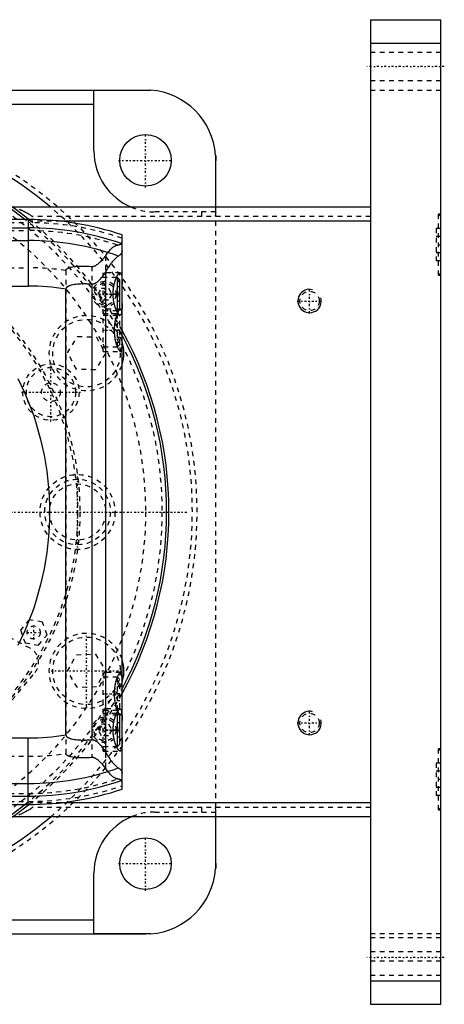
# Model space of a CAD drawing. Extents: x -602 to 139, y -105 to 105.
# Tile 8 of 8: x 48 to 139, y -105 to 105. Entities that reach past the tile are written whole.
import ezdxf

# ---------------------------------------------------------------- set-up
doc = ezdxf.new("R2010")
doc.units = 0
doc.linetypes.add('CENTER', pattern=[1.5, 0.45, -0.5, 0.05, -0.5])
doc.linetypes.add('DASHED', pattern=[2, 1, -1])
for name, color, linetype in [('AM_0', 7, 'CONTINUOUS'), ('AM_10', 7, 'CONTINUOUS'), ('AM_3', 7, 'DASHED'), ('AM_7', 7, 'CENTER')]:
    doc.layers.add(name, color=color, linetype=linetype)

msp = doc.modelspace()

# ---------------------------------------------------------------- linework, layer by layer
at = {"layer": 'AM_0', "color": 7, "linetype": 'CONTINUOUS'}
for p, q in [((123, 105), (138, 105)), ((123, 105), (123, -105)), ((138, -105), (138, 105)), ((123, 100), (138, 100)), ((-75, 90), (75, 90)), ((64, 89.96), (76.12, 89.96)), ((64, 77), (64, 89.96)), ((-64, 87), (64, 87)), ((89.96, 76.12), (89.96, 65)), ((90, 65), (90, 75)), ((123, 65), (46.64, 65)), ((50, 62.39), (-340, 62.39)), ((50, 62.39), (50, 48.19)), ((123, 62), (56.95, 62)), ((-340, 60.6), (50, 60.6)), ((70, -59.1), (70, 59.1)), ((-340, 57.89), (50, 57.89)), ((66.48, 51.17), (66.48, -51.17)), ((63.58, 48.57), (63.58, -48.57)), ((69, 50), (68.79, 50)), ((69.5, 49.5), (69, 50)), ((69, 43), (69, 50)), ((69.5, 43.5), (69.5, 49.5)), ((-340, 48.19), (50, 48.19)), ((58, -47.52), (58, 47.52)), ((68.79, 43), (69, 43)), ((69, 43), (69.5, 43.5)), ((69, -43), (68.79, -43)), ((69.5, -43.5), (69, -43)), ((69, -50), (69, -43)), ((69.5, -49.5), (69.5, -43.5)), ((-340, -48.19), (50, -48.19)), ((50, -62.39), (50, -48.19)), ((68.79, -50), (69, -50)), ((69, -50), (69.5, -49.5)), ((-340, -57.89), (50, -57.89)), ((-340, -60.6), (50, -60.6)), ((-340, -62.39), (50, -62.39)), ((123, -62), (56.95, -62)), ((123, -65), (46.64, -65)), ((89.96, -65), (89.96, -76.12)), ((90, -75), (90, -65)), ((64, -89.96), (64, -77)), ((-64, -87), (64, -87)), ((-75, -90), (75, -90)), ((76.12, -89.96), (64, -89.96)), ((123, -100), (138, -100)), ((123, -105), (138, -105))]:
    msp.add_line(p, q, dxfattribs=at)
for points in [[(75, 90, 0), (75.18, 90, 0), (75.56, 89.99, 0), (75.93, 89.97, 0), (76.12, 89.96, 0)], [(89.96, 76.12, 0), (89.97, 75.93, 0), (89.99, 75.56, 0), (90, 75.18, 0), (90, 75, 0)], [(69.24, 54.6, 0), (69.18, 54.57, 0), (69.06, 54.49, 0), (68.94, 54.39, 0), (68.87, 54.34, 0), (68.8, 54.28, 0), (68.66, 54.16, 0), (68.52, 54.02, 0), (68.37, 53.87, 0), (68.21, 53.71, 0), (68.05, 53.53, 0), (67.97, 53.43, 0), (67.89, 53.34, 0), (67.72, 53.13, 0), (67.56, 52.91, 0), (67.39, 52.68, 0), (67.22, 52.44, 0), (67.05, 52.18, 0), (66.97, 52.04, 0), (66.88, 51.91, 0), (66.72, 51.62, 0), (66.55, 51.33, 0), (66.48, 51.17, 0)], [(70, 55.78, 0), (70, 55.74, 0), (69.99, 55.66, 0), (69.99, 55.58, 0), (69.98, 55.55, 0), (69.97, 55.51, 0), (69.95, 55.44, 0), (69.93, 55.37, 0), (69.9, 55.3, 0), (69.87, 55.23, 0), (69.84, 55.16, 0), (69.82, 55.13, 0), (69.79, 55.1, 0), (69.75, 55.03, 0), (69.7, 54.97, 0), (69.64, 54.91, 0), (69.58, 54.85, 0), (69.51, 54.79, 0), (69.48, 54.76, 0), (69.44, 54.73, 0), (69.37, 54.68, 0), (69.28, 54.63, 0), (69.24, 54.6, 0)], [(66.48, 51.17, 0), (66.4, 51.06, 0), (66.26, 50.84, 0), (66.11, 50.63, 0), (66.03, 50.53, 0), (65.95, 50.43, 0), (65.8, 50.23, 0), (65.65, 50.04, 0), (65.49, 49.85, 0), (65.34, 49.68, 0), (65.19, 49.52, 0), (65.11, 49.44, 0), (65.03, 49.36, 0), (64.88, 49.22, 0), (64.74, 49.09, 0), (64.58, 48.96, 0), (64.49, 48.89, 0), (64.46, 48.88, 0), (64.43, 48.86, 0), (64.42, 48.85, 0), (64.41, 48.84, 0), (64.38, 48.82, 0), (64.35, 48.8, 0), (64.32, 48.78, 0), (64.29, 48.77, 0), (64.26, 48.75, 0), (64.25, 48.74, 0), (64.24, 48.73, 0), (64.21, 48.72, 0), (64.18, 48.7, 0), (64.16, 48.7, 0), (64.15, 48.69, 0), (64.12, 48.68, 0), (64.08, 48.66, 0), (64.07, 48.66, 0), (64.05, 48.65, 0), (64.02, 48.64, 0), (63.99, 48.63, 0), (63.96, 48.62, 0), (63.93, 48.61, 0), (63.9, 48.6, 0), (63.88, 48.59, 0), (63.86, 48.59, 0), (63.83, 48.58, 0), (63.8, 48.58, 0), (63.76, 48.57, 0), (63.73, 48.57, 0), (63.7, 48.57, 0), (63.68, 48.57, 0), (63.66, 48.57, 0), (63.63, 48.57, 0), (63.6, 48.57, 0), (63.58, 48.57, 0)], [(69.59, 42, 0), (69.58, 42, 0), (69.55, 42, 0), (69.52, 42.01, 0), (69.51, 42.02, 0), (69.49, 42.02, 0), (69.46, 42.04, 0), (69.43, 42.06, 0), (69.4, 42.08, 0), (69.37, 42.1, 0), (69.33, 42.13, 0), (69.32, 42.15, 0), (69.3, 42.17, 0), (69.26, 42.2, 0), (69.23, 42.25, 0), (69.19, 42.29, 0), (69.16, 42.34, 0), (69.12, 42.39, 0), (69.1, 42.42, 0), (69.08, 42.45, 0), (69.05, 42.51, 0), (69.01, 42.57, 0), (68.99, 42.6, 0), (68.97, 42.63, 0), (68.93, 42.7, 0), (68.9, 42.77, 0), (68.88, 42.81, 0), (68.86, 42.85, 0), (68.82, 42.92, 0), (68.78, 43, 0), (68.75, 43.09, 0), (68.71, 43.17, 0), (68.68, 43.26, 0), (68.66, 43.3, 0), (68.64, 43.34, 0), (68.61, 43.43, 0), (68.58, 43.53, 0), (68.54, 43.62, 0), (68.51, 43.73, 0), (68.48, 43.83, 0), (68.46, 43.88, 0), (68.45, 43.93, 0), (68.42, 44.04, 0), (68.39, 44.16, 0), (68.36, 44.27, 0), (68.33, 44.39, 0), (68.3, 44.51, 0), (68.29, 44.57, 0), (68.28, 44.63, 0), (68.25, 44.75, 0), (68.23, 44.87, 0), (68.21, 45, 0), (68.19, 45.13, 0), (68.17, 45.26, 0), (68.16, 45.32, 0), (68.15, 45.39, 0), (68.14, 45.52, 0), (68.13, 45.65, 0), (68.12, 45.78, 0), (68.11, 45.91, 0), (68.1, 46.04, 0), (68.1, 46.11, 0), (68.09, 46.17, 0), (68.09, 46.31, 0), (68.09, 46.44, 0), (68.09, 46.5, 0), (68.09, 46.56, 0), (68.09, 46.69, 0), (68.09, 46.83, 0), (68.1, 46.89, 0), (68.1, 46.96, 0), (68.11, 47.09, 0), (68.12, 47.22, 0), (68.13, 47.35, 0), (68.14, 47.48, 0), (68.15, 47.61, 0), (68.16, 47.68, 0), (68.17, 47.74, 0), (68.19, 47.87, 0), (68.21, 48, 0), (68.23, 48.13, 0), (68.25, 48.25, 0), (68.28, 48.37, 0), (68.29, 48.43, 0), (68.3, 48.49, 0), (68.33, 48.61, 0), (68.36, 48.73, 0), (68.39, 48.84, 0), (68.42, 48.96, 0), (68.45, 49.07, 0), (68.46, 49.12, 0), (68.48, 49.17, 0), (68.51, 49.27, 0), (68.54, 49.38, 0), (68.58, 49.47, 0), (68.61, 49.57, 0), (68.64, 49.66, 0), (68.66, 49.7, 0), (68.68, 49.74, 0), (68.71, 49.83, 0), (68.75, 49.91, 0), (68.78, 50, 0), (68.82, 50.08, 0), (68.86, 50.15, 0), (68.88, 50.19, 0), (68.9, 50.23, 0), (68.93, 50.3, 0), (68.97, 50.37, 0), (68.99, 50.4, 0), (69.01, 50.43, 0), (69.05, 50.49, 0), (69.08, 50.55, 0), (69.1, 50.58, 0), (69.12, 50.61, 0), (69.16, 50.66, 0), (69.19, 50.71, 0), (69.23, 50.75, 0), (69.26, 50.8, 0), (69.3, 50.83, 0), (69.32, 50.85, 0), (69.33, 50.87, 0), (69.37, 50.9, 0), (69.4, 50.92, 0), (69.43, 50.94, 0), (69.46, 50.96, 0), (69.49, 50.98, 0), (69.51, 50.98, 0), (69.52, 50.99, 0), (69.55, 51, 0), (69.58, 51, 0), (69.59, 51, 0)], [(69.59, 51, 0), (69.62, 51, 0), (69.67, 50.98, 0), (69.72, 50.95, 0), (69.74, 50.93, 0), (69.76, 50.9, 0), (69.8, 50.83, 0), (69.84, 50.75, 0), (69.87, 50.65, 0), (69.9, 50.53, 0), (69.92, 50.4, 0), (69.93, 50.32, 0), (69.94, 50.25, 0), (69.96, 50.08, 0), (69.97, 49.91, 0), (69.98, 49.73, 0), (69.99, 49.53, 0), (69.99, 49.33, 0), (69.99, 49.22, 0), (70, 49.1, 0), (70, 48.87, 0), (70, 48.62, 0), (70, 48.5, 0)], [(63.58, 48.57, 0), (63.41, 48.58, 0), (63.07, 48.6, 0), (62.74, 48.62, 0), (62.57, 48.62, 0), (62.4, 48.63, 0), (62.07, 48.63, 0), (61.74, 48.63, 0), (61.42, 48.63, 0), (61.1, 48.62, 0), (60.78, 48.6, 0), (60.62, 48.58, 0), (60.46, 48.57, 0), (60.14, 48.54, 0), (59.8, 48.49, 0), (59.46, 48.43, 0), (59.13, 48.35, 0), (58.95, 48.3, 0), (58.9, 48.28, 0), (58.85, 48.27, 0), (58.82, 48.26, 0), (58.8, 48.25, 0), (58.75, 48.23, 0), (58.69, 48.21, 0), (58.67, 48.2, 0), (58.64, 48.19, 0), (58.59, 48.16, 0), (58.54, 48.14, 0), (58.51, 48.13, 0), (58.49, 48.11, 0), (58.44, 48.09, 0), (58.39, 48.06, 0), (58.34, 48.03, 0), (58.3, 48, 0), (58.25, 47.97, 0), (58.23, 47.95, 0), (58.21, 47.93, 0), (58.19, 47.91, 0), (58.18, 47.9, 0), (58.17, 47.9, 0), (58.17, 47.89, 0), (58.17, 47.89, 0), (58.16, 47.88, 0), (58.15, 47.88, 0), (58.15, 47.87, 0), (58.14, 47.86, 0), (58.13, 47.86, 0), (58.13, 47.85, 0), (58.13, 47.85, 0), (58.12, 47.84, 0), (58.12, 47.83, 0), (58.11, 47.83, 0), (58.11, 47.82, 0), (58.1, 47.81, 0), (58.1, 47.81, 0), (58.09, 47.81, 0), (58.09, 47.8, 0), (58.08, 47.79, 0), (58.08, 47.78, 0), (58.07, 47.78, 0), (58.07, 47.77, 0), (58.07, 47.76, 0), (58.07, 47.76, 0), (58.06, 47.75, 0), (58.06, 47.74, 0), (58.05, 47.73, 0), (58.05, 47.73, 0), (58.04, 47.72, 0), (58.04, 47.71, 0), (58.04, 47.71, 0), (58.04, 47.7, 0), (58.03, 47.69, 0), (58.03, 47.69, 0), (58.03, 47.68, 0), (58.03, 47.67, 0), (58.02, 47.67, 0), (58.02, 47.66, 0), (58.02, 47.66, 0), (58.02, 47.65, 0), (58.02, 47.64, 0), (58.01, 47.63, 0), (58.01, 47.62, 0), (58.01, 47.61, 0), (58.01, 47.61, 0), (58.01, 47.6, 0), (58.01, 47.59, 0), (58, 47.58, 0), (58, 47.57, 0), (58, 47.57, 0), (58, 47.56, 0), (58, 47.55, 0), (58, 47.55, 0), (58, 47.54, 0), (58, 47.53, 0), (58, 47.52, 0)], [(70, 44.5, 0), (70, 44.38, 0), (70, 44.13, 0), (70, 43.9, 0), (69.99, 43.78, 0), (69.99, 43.67, 0), (69.99, 43.47, 0), (69.98, 43.27, 0), (69.97, 43.09, 0), (69.96, 42.92, 0), (69.94, 42.75, 0), (69.93, 42.68, 0), (69.92, 42.6, 0), (69.9, 42.47, 0), (69.87, 42.35, 0), (69.84, 42.25, 0), (69.8, 42.17, 0), (69.76, 42.1, 0), (69.74, 42.07, 0), (69.72, 42.05, 0), (69.67, 42.02, 0), (69.62, 42, 0), (69.59, 42, 0)], [(47.78, 28.5, 0), (49.26, 25.34, 0), (50.56, 22.12, 0), (51.14, 20.48, 0), (51.68, 18.83, 0), (52.61, 15.49, 0), (53.37, 12.11, 0), (53.94, 8.69, 0), (54.32, 5.23, 0), (54.45, 3.2, 0), (54.48, 2.63, 0), (54.5, 2.05, 0), (54.51, 1.76, 0), (54.52, 1.47, 0), (54.53, 0.89, 0), (54.53, 0.31, 0), (54.53, 0.02, 0), (54.53, -0.27, 0), (54.53, -0.86, 0), (54.52, -1.44, 0), (54.51, -1.73, 0), (54.5, -2.02, 0), (54.48, -2.6, 0), (54.45, -3.18, 0), (54.32, -5.21, 0), (53.94, -8.67, 0), (53.37, -12.1, 0), (52.62, -15.49, 0), (51.68, -18.83, 0), (51.14, -20.48, 0), (50.56, -22.12, 0), (49.26, -25.35, 0), (47.78, -28.5, 0)], [(69.59, -51, 0), (69.58, -51, 0), (69.55, -51, 0), (69.52, -50.99, 0), (69.51, -50.98, 0), (69.49, -50.98, 0), (69.46, -50.96, 0), (69.43, -50.94, 0), (69.4, -50.92, 0), (69.37, -50.9, 0), (69.33, -50.87, 0), (69.32, -50.85, 0), (69.3, -50.83, 0), (69.26, -50.8, 0), (69.23, -50.75, 0), (69.19, -50.71, 0), (69.16, -50.66, 0), (69.12, -50.61, 0), (69.1, -50.58, 0), (69.08, -50.55, 0), (69.05, -50.49, 0), (69.01, -50.43, 0), (68.99, -50.4, 0), (68.97, -50.37, 0), (68.93, -50.3, 0), (68.9, -50.23, 0), (68.88, -50.19, 0), (68.86, -50.15, 0), (68.82, -50.08, 0), (68.78, -50, 0), (68.75, -49.91, 0), (68.71, -49.83, 0), (68.68, -49.74, 0), (68.66, -49.7, 0), (68.64, -49.66, 0), (68.61, -49.57, 0), (68.58, -49.47, 0), (68.54, -49.38, 0), (68.51, -49.27, 0), (68.48, -49.17, 0), (68.46, -49.12, 0), (68.45, -49.07, 0), (68.42, -48.96, 0), (68.39, -48.84, 0), (68.36, -48.73, 0), (68.33, -48.61, 0), (68.3, -48.49, 0), (68.29, -48.43, 0), (68.28, -48.37, 0), (68.25, -48.25, 0), (68.23, -48.13, 0), (68.21, -48, 0), (68.19, -47.87, 0), (68.17, -47.74, 0), (68.16, -47.68, 0), (68.15, -47.61, 0), (68.14, -47.48, 0), (68.13, -47.35, 0), (68.12, -47.22, 0), (68.11, -47.09, 0), (68.1, -46.96, 0), (68.1, -46.89, 0), (68.09, -46.83, 0), (68.09, -46.69, 0), (68.09, -46.56, 0), (68.09, -46.5, 0), (68.09, -46.44, 0), (68.09, -46.31, 0), (68.09, -46.17, 0), (68.1, -46.11, 0), (68.1, -46.04, 0), (68.11, -45.91, 0), (68.12, -45.78, 0), (68.13, -45.65, 0), (68.14, -45.52, 0), (68.15, -45.39, 0), (68.16, -45.32, 0), (68.17, -45.26, 0), (68.19, -45.13, 0), (68.21, -45, 0), (68.23, -44.87, 0), (68.25, -44.75, 0), (68.28, -44.63, 0), (68.29, -44.57, 0), (68.3, -44.51, 0), (68.33, -44.39, 0), (68.36, -44.27, 0), (68.39, -44.16, 0), (68.42, -44.04, 0), (68.45, -43.93, 0), (68.46, -43.88, 0), (68.48, -43.83, 0), (68.51, -43.73, 0), (68.54, -43.62, 0), (68.58, -43.53, 0), (68.61, -43.43, 0), (68.64, -43.34, 0), (68.66, -43.3, 0), (68.68, -43.26, 0), (68.71, -43.17, 0), (68.75, -43.09, 0), (68.78, -43, 0), (68.82, -42.92, 0), (68.86, -42.85, 0), (68.88, -42.81, 0), (68.9, -42.77, 0), (68.93, -42.7, 0), (68.97, -42.63, 0), (68.99, -42.6, 0), (69.01, -42.57, 0), (69.05, -42.51, 0), (69.08, -42.45, 0), (69.1, -42.42, 0), (69.12, -42.39, 0), (69.16, -42.34, 0), (69.19, -42.29, 0), (69.23, -42.25, 0), (69.26, -42.2, 0), (69.3, -42.17, 0), (69.32, -42.15, 0), (69.33, -42.13, 0), (69.37, -42.1, 0), (69.4, -42.08, 0), (69.43, -42.06, 0), (69.46, -42.04, 0), (69.49, -42.02, 0), (69.51, -42.02, 0), (69.52, -42.01, 0), (69.55, -42, 0), (69.58, -42, 0), (69.59, -42, 0)], [(69.59, -42, 0), (69.62, -42, 0), (69.67, -42.02, 0), (69.72, -42.05, 0), (69.74, -42.07, 0), (69.76, -42.1, 0), (69.8, -42.17, 0), (69.84, -42.25, 0), (69.87, -42.35, 0), (69.9, -42.47, 0), (69.92, -42.6, 0), (69.93, -42.68, 0), (69.94, -42.75, 0), (69.96, -42.92, 0), (69.97, -43.09, 0), (69.98, -43.27, 0), (69.99, -43.47, 0), (69.99, -43.67, 0), (69.99, -43.78, 0), (70, -43.9, 0), (70, -44.13, 0), (70, -44.38, 0), (70, -44.5, 0)], [(58, -47.52, 0), (58, -47.53, 0), (58, -47.54, 0), (58, -47.55, 0), (58, -47.55, 0), (58, -47.56, 0), (58, -47.57, 0), (58, -47.57, 0), (58, -47.58, 0), (58.01, -47.59, 0), (58.01, -47.6, 0), (58.01, -47.61, 0), (58.01, -47.61, 0), (58.01, -47.62, 0), (58.01, -47.63, 0), (58.02, -47.64, 0), (58.02, -47.65, 0), (58.02, -47.66, 0), (58.02, -47.66, 0), (58.02, -47.67, 0), (58.03, -47.67, 0), (58.03, -47.68, 0), (58.03, -47.69, 0), (58.03, -47.69, 0), (58.04, -47.7, 0), (58.04, -47.71, 0), (58.04, -47.71, 0), (58.04, -47.72, 0), (58.05, -47.73, 0), (58.05, -47.73, 0), (58.06, -47.74, 0), (58.06, -47.75, 0), (58.07, -47.76, 0), (58.07, -47.76, 0), (58.07, -47.77, 0), (58.07, -47.78, 0), (58.08, -47.78, 0), (58.08, -47.79, 0), (58.09, -47.8, 0), (58.09, -47.81, 0), (58.1, -47.81, 0), (58.1, -47.81, 0), (58.11, -47.82, 0), (58.11, -47.83, 0), (58.12, -47.83, 0), (58.12, -47.84, 0), (58.13, -47.85, 0), (58.13, -47.85, 0), (58.13, -47.86, 0), (58.14, -47.86, 0), (58.15, -47.87, 0), (58.17, -47.89, 0), (58.21, -47.93, 0), (58.23, -47.95, 0), (58.25, -47.97, 0), (58.3, -48, 0), (58.34, -48.03, 0), (58.39, -48.06, 0), (58.44, -48.09, 0), (58.49, -48.11, 0), (58.51, -48.13, 0), (58.54, -48.14, 0), (58.59, -48.16, 0), (58.64, -48.19, 0), (58.67, -48.2, 0), (58.69, -48.21, 0), (58.75, -48.23, 0), (58.8, -48.25, 0), (58.82, -48.26, 0), (58.85, -48.27, 0), (58.9, -48.28, 0), (58.95, -48.3, 0), (59.13, -48.35, 0), (59.46, -48.43, 0), (59.8, -48.49, 0), (60.14, -48.54, 0), (60.46, -48.57, 0), (60.62, -48.58, 0), (60.78, -48.6, 0), (61.1, -48.62, 0), (61.42, -48.63, 0), (61.74, -48.63, 0), (62.07, -48.63, 0), (62.4, -48.63, 0), (62.57, -48.62, 0), (62.74, -48.62, 0), (63.07, -48.6, 0), (63.41, -48.58, 0), (63.58, -48.57, 0)], [(63.58, -48.57, 0), (63.6, -48.57, 0), (63.63, -48.57, 0), (63.67, -48.57, 0), (63.68, -48.57, 0), (63.7, -48.57, 0), (63.73, -48.57, 0), (63.76, -48.57, 0), (63.8, -48.58, 0), (63.83, -48.58, 0), (63.86, -48.59, 0), (63.88, -48.59, 0), (63.9, -48.6, 0), (63.93, -48.61, 0), (63.96, -48.62, 0), (63.99, -48.63, 0), (64.02, -48.64, 0), (64.06, -48.65, 0), (64.07, -48.66, 0), (64.09, -48.66, 0), (64.12, -48.68, 0), (64.15, -48.69, 0), (64.16, -48.7, 0), (64.18, -48.71, 0), (64.21, -48.72, 0), (64.24, -48.74, 0), (64.25, -48.74, 0), (64.27, -48.75, 0), (64.3, -48.77, 0), (64.32, -48.79, 0), (64.35, -48.8, 0), (64.38, -48.82, 0), (64.41, -48.84, 0), (64.42, -48.85, 0), (64.44, -48.86, 0), (64.47, -48.88, 0), (64.49, -48.9, 0), (64.59, -48.97, 0), (64.74, -49.1, 0), (64.9, -49.23, 0), (65.05, -49.38, 0), (65.13, -49.46, 0), (65.21, -49.54, 0), (65.37, -49.71, 0), (65.53, -49.9, 0), (65.69, -50.09, 0), (65.84, -50.28, 0), (66, -50.48, 0), (66.07, -50.58, 0), (66.14, -50.68, 0), (66.28, -50.88, 0), (66.41, -51.07, 0), (66.48, -51.17, 0)], [(70, -48.5, 0), (70, -48.62, 0), (70, -48.87, 0), (70, -49.1, 0), (69.99, -49.22, 0), (69.99, -49.33, 0), (69.99, -49.53, 0), (69.98, -49.73, 0), (69.97, -49.91, 0), (69.96, -50.08, 0), (69.94, -50.25, 0), (69.93, -50.32, 0), (69.92, -50.4, 0), (69.9, -50.53, 0), (69.87, -50.65, 0), (69.84, -50.75, 0), (69.8, -50.83, 0), (69.76, -50.9, 0), (69.74, -50.93, 0), (69.72, -50.95, 0), (69.67, -50.98, 0), (69.62, -51, 0), (69.59, -51, 0)], [(66.48, -51.17, 0), (66.55, -51.33, 0), (66.72, -51.62, 0), (66.88, -51.91, 0), (66.97, -52.04, 0), (67.05, -52.18, 0), (67.22, -52.44, 0), (67.39, -52.68, 0), (67.56, -52.91, 0), (67.72, -53.13, 0), (67.89, -53.34, 0), (67.97, -53.44, 0), (68.05, -53.53, 0), (68.21, -53.71, 0), (68.37, -53.87, 0), (68.52, -54.02, 0), (68.66, -54.16, 0), (68.8, -54.28, 0), (68.87, -54.34, 0), (68.94, -54.39, 0), (69.06, -54.49, 0), (69.18, -54.57, 0), (69.24, -54.6, 0)], [(69.24, -54.6, 0), (69.28, -54.63, 0), (69.37, -54.68, 0), (69.44, -54.73, 0), (69.48, -54.76, 0), (69.51, -54.79, 0), (69.58, -54.85, 0), (69.64, -54.91, 0), (69.7, -54.97, 0), (69.75, -55.03, 0), (69.79, -55.1, 0), (69.82, -55.13, 0), (69.84, -55.16, 0), (69.87, -55.23, 0), (69.9, -55.3, 0), (69.93, -55.37, 0), (69.95, -55.44, 0), (69.97, -55.51, 0), (69.98, -55.55, 0), (69.99, -55.58, 0), (69.99, -55.66, 0), (70, -55.74, 0), (70, -55.78, 0)], [(90, -75, 0), (90, -75.18, 0), (89.99, -75.56, 0), (89.97, -75.93, 0), (89.96, -76.12, 0)], [(76.12, -89.96, 0), (75.93, -89.97, 0), (75.56, -89.99, 0), (75.18, -90, 0), (75, -90, 0)]]:
    msp.add_polyline3d(points, dxfattribs=at)
for centre in [(75, 75), (75, -75)]:
    msp.add_circle(centre, 5.5, dxfattribs=at)
for centre, radius, start, end in [((75, 75), 15, 4.2866, 85.7134), ((0, 0), 85, 49.8808, 132.7792), ((0, 0), 80, 51.2468, 128.7532), ((0, 0), 79.5, 51.698, 128.302), ((77, 77), 13, 180, 247.3801), ((50, 0), 62.39, 71.3023, 90), ((50, 0), 60.6, 70.7279, 90), ((50, 0), 57.89, 70.5884, 90), ((50, 0), 48.19, 80.4445, 90), ((0, 0), 80, 331.045, 28.955), ((0, 0), 79.5, 331.7031, 28.2969), ((62.4, 33.88), 8, 341.8968, 18.1032), ((62.4, -33.88), 8, 341.8968, 18.1032), ((50, 0), 48.19, 270, 279.5555), ((50, 0), 57.89, 270, 289.4116), ((50, 0), 60.6, 270, 289.2721), ((50, 0), 62.39, 270, 288.6977), ((0, 0), 85, 227.2208, 310.1192), ((0, 0), 80, 231.2468, 308.7532), ((0, 0), 79.5, 231.698, 308.302), ((77, -77), 13, 112.6199, 180), ((75, -75), 15, 274.2866, 355.7134)]:
    msp.add_arc(centre, radius, start, end, dxfattribs=at)
at = {"layer": 'AM_10', "color": 7, "linetype": 'CONTINUOUS'}
for centre in [(110, 45), (110, -45)]:
    msp.add_arc(centre, 2.5, 75, 15, dxfattribs=at)
at = {"layer": 'AM_3', "color": 6, "linetype": 'DASHED'}
for p, q in [((138, 98), (123, 98)), ((123, 92), (138, 92)), ((123, 90), (138, 90)), ((123, 63), (50.91, 63)), ((89.96, 64), (77, 64)), ((87, 63), (87, 64)), ((89.96, 65), (89.96, 64)), ((90, -65), (90, 65)), ((138, 63), (137.5, 63.5)), ((138, 63.5), (137.5, 63.5)), ((137.5, 50.5), (137.5, 63.5)), ((-340, 61.72), (50, 61.72)), ((56.95, 62), (50.56, 62)), ((-340, 60.02), (50, 60.02)), ((138, 60.46), (137, 60.46)), ((137, 60.46), (137, 53.54)), ((138, 58.73), (137, 58.73)), ((66.48, 54.6), (66.48, -54.6)), ((138, 55.27), (137, 55.27)), ((138, 53.54), (137, 53.54)), ((-340, 52.11), (50, 52.11)), ((58, 51.49), (58, -51.49)), ((63.58, 52.38), (63.58, -52.38)), ((69.59, 51), (66, 51)), ((66, 34.25), (66, 51)), ((137.5, 50.5), (138, 51)), ((137.5, 50.5), (138, 50.5)), ((68.79, 50), (66, 50)), ((64.91, 46.46), (65.63, 47.71)), ((65.63, 45.21), (64.91, 46.46)), ((65.63, 47.71), (67.07, 47.71)), ((67.07, 47.71), (67.79, 46.46)), ((67.79, 46.46), (67.07, 45.21)), ((69.5, 48), (69, 48)), ((69.5, 46.5), (69, 46.5)), ((67.07, 45.21), (65.63, 45.21)), ((69.5, 45), (69, 45)), ((69.69, 43.25), (66, 43.25)), ((66, 43), (68.79, 43)), ((69, 42.25), (66, 42.25)), ((66, 42), (69.59, 42)), ((69.5, 41.75), (69, 42.25)), ((69, 35.25), (69, 42.25)), ((69.5, 40.25), (69, 40.25)), ((69.5, 35.75), (69.5, 41.75)), ((69.5, 38.75), (69, 38.75)), ((58.36, 33.98), (60.47, 37.43)), ((60.47, 37.43), (64.51, 37.32)), ((64.51, 37.32), (66.44, 33.77)), ((69.5, 37.25), (69, 37.25)), ((69, 35.25), (69.5, 35.75)), ((60.28, 30.43), (58.36, 33.98)), ((66.44, 33.77), (64.32, 30.33)), ((66, 35.25), (69, 35.25)), ((66, 34.25), (69.69, 34.25)), ((64.32, 30.33), (60.28, 30.43)), ((50.17, -22.98), (48.31, -25.19)), ((53.01, -23.48), (50.17, -22.98)), ((48.31, -25.19), (49.3, -27.9)), ((54, -26.19), (53.01, -23.48)), ((50.38, -29.06), (46.22, -26.87)), ((52.14, -28.4), (54, -26.19)), ((49.3, -27.9), (52.14, -28.4)), ((58.36, -33.98), (60.28, -30.43)), ((60.28, -30.43), (64.32, -30.33)), ((64.32, -30.33), (66.44, -33.77)), ((42.66, -44.68), (51.41, -34.26)), ((60.47, -37.43), (58.36, -33.98)), ((66.44, -33.77), (64.51, -37.32)), ((69.69, -34.25), (66, -34.25)), ((66, -51), (66, -34.25)), ((69, -35.25), (66, -35.25)), ((69.5, -35.75), (69, -35.25)), ((69, -42.25), (69, -35.25)), ((64.51, -37.32), (60.47, -37.43)), ((69.5, -37.25), (69, -37.25)), ((69.5, -41.75), (69.5, -35.75)), ((69.5, -38.75), (69, -38.75)), ((69.59, -42), (66, -42)), ((69.5, -40.25), (69, -40.25)), ((69, -42.25), (69.5, -41.75)), ((66, -42.25), (69, -42.25)), ((68.79, -43), (66, -43)), ((66, -43.25), (69.69, -43.25)), ((64.91, -46.46), (65.63, -45.21)), ((65.63, -45.21), (67.07, -45.21)), ((67.07, -45.21), (67.79, -46.46)), ((69.5, -45), (69, -45)), ((65.63, -47.71), (64.91, -46.46)), ((67.07, -47.71), (65.63, -47.71)), ((67.79, -46.46), (67.07, -47.71)), ((69.5, -46.5), (69, -46.5)), ((69.5, -48), (69, -48)), ((66, -50), (68.79, -50)), ((-340, -52.11), (50, -52.11)), ((66, -51), (69.59, -51)), ((138, -51), (137.5, -50.5)), ((138, -50.5), (137.5, -50.5)), ((137.5, -63.5), (137.5, -50.5)), ((138, -53.54), (137, -53.54)), ((137, -53.54), (137, -60.46)), ((138, -55.27), (137, -55.27)), ((138, -58.73), (137, -58.73)), ((-340, -60.02), (50, -60.02)), ((138, -60.46), (137, -60.46)), ((-340, -61.72), (50, -61.72)), ((56.95, -62), (50.56, -62)), ((123, -63), (50.91, -63)), ((87, -64), (87, -63)), ((137.5, -63.5), (138, -63)), ((77, -64), (89.96, -64)), ((89.96, -64), (89.96, -65)), ((137.5, -63.5), (138, -63.5)), ((138, -90), (123, -90)), ((138, -90.82), (123, -90.82)), ((138, -93.82), (123, -93.82)), ((138, -95.82), (123, -95.82)), ((123, -98.82), (138, -98.82))]:
    msp.add_line(p, q, dxfattribs=at)
for points in [[(48.02, 64.61, 0), (48.25, 64.52, 0), (48.5, 64.41, 0), (48.62, 64.35, 0), (48.75, 64.29, 0), (49.01, 64.17, 0), (49.27, 64.04, 0), (49.53, 63.9, 0), (49.79, 63.76, 0), (50.05, 63.6, 0), (50.17, 63.52, 0), (50.3, 63.44, 0), (50.55, 63.27, 0), (50.69, 63.17, 0), (50.73, 63.14, 0), (50.77, 63.11, 0), (50.79, 63.09, 0), (50.81, 63.08, 0), (50.85, 63.05, 0), (50.89, 63.02, 0), (50.91, 63, 0)], [(89.96, 63, 0), (89.96, 63.04, 0), (89.96, 63.12, 0), (89.96, 63.2, 0), (89.96, 63.24, 0), (89.96, 63.28, 0), (89.96, 63.36, 0), (89.97, 63.44, 0), (89.97, 63.52, 0), (89.97, 63.6, 0), (89.98, 63.67, 0), (89.98, 63.71, 0), (89.98, 63.75, 0), (89.98, 63.83, 0), (89.99, 63.9, 0), (89.99, 63.97, 0), (89.99, 64.04, 0), (90, 64.11, 0), (90, 64.14, 0), (90, 64.17, 0), (90, 64.23, 0), (90, 64.29, 0), (90, 64.32, 0)], [(66.48, 54.6, 0), (66.55, 54.72, 0), (66.7, 54.94, 0), (66.85, 55.16, 0), (66.92, 55.26, 0), (67, 55.36, 0), (67.15, 55.55, 0), (67.3, 55.73, 0), (67.46, 55.9, 0), (67.61, 56.06, 0), (67.76, 56.2, 0), (67.83, 56.27, 0), (67.91, 56.33, 0), (68.05, 56.45, 0), (68.19, 56.55, 0), (68.33, 56.65, 0), (68.46, 56.73, 0), (68.59, 56.8, 0), (68.66, 56.82, 0), (68.72, 56.85, 0), (68.84, 56.89, 0), (68.95, 56.92, 0), (69.01, 56.93, 0)], [(69.01, 56.93, 0), (69.06, 56.94, 0), (69.17, 56.96, 0), (69.27, 56.98, 0), (69.32, 56.99, 0), (69.36, 57, 0), (69.45, 57.03, 0), (69.53, 57.06, 0), (69.6, 57.09, 0), (69.67, 57.12, 0), (69.73, 57.15, 0), (69.76, 57.17, 0), (69.79, 57.19, 0), (69.83, 57.23, 0), (69.88, 57.27, 0), (69.91, 57.31, 0), (69.94, 57.36, 0), (69.96, 57.4, 0), (69.97, 57.43, 0), (69.98, 57.45, 0), (69.99, 57.5, 0), (70, 57.55, 0), (70, 57.58, 0)], [(63.58, 52.38, 0), (63.6, 52.38, 0), (63.63, 52.38, 0), (63.66, 52.38, 0), (63.67, 52.38, 0), (63.69, 52.38, 0), (63.72, 52.38, 0), (63.75, 52.38, 0), (63.77, 52.38, 0), (63.8, 52.38, 0), (63.83, 52.39, 0), (63.85, 52.39, 0), (63.86, 52.39, 0), (63.89, 52.4, 0), (63.92, 52.41, 0), (63.95, 52.41, 0), (63.98, 52.42, 0), (64.01, 52.43, 0), (64.02, 52.43, 0), (64.04, 52.44, 0), (64.06, 52.45, 0), (64.09, 52.46, 0), (64.11, 52.46, 0), (64.12, 52.47, 0), (64.15, 52.48, 0), (64.17, 52.49, 0), (64.19, 52.5, 0), (64.2, 52.5, 0), (64.23, 52.51, 0), (64.26, 52.53, 0), (64.28, 52.54, 0), (64.31, 52.55, 0), (64.34, 52.57, 0), (64.35, 52.57, 0), (64.36, 52.58, 0), (64.39, 52.6, 0), (64.41, 52.61, 0), (64.5, 52.66, 0), (64.65, 52.76, 0), (64.81, 52.88, 0), (64.96, 53, 0), (65.04, 53.06, 0), (65.12, 53.13, 0), (65.27, 53.27, 0), (65.43, 53.43, 0), (65.6, 53.59, 0), (65.76, 53.76, 0), (65.92, 53.94, 0), (66, 54.03, 0), (66.08, 54.12, 0), (66.24, 54.31, 0), (66.4, 54.5, 0), (66.48, 54.6, 0)], [(58, 51.49, 0), (58, 51.5, 0), (58, 51.51, 0), (58, 51.52, 0), (58, 51.52, 0), (58, 51.53, 0), (58, 51.53, 0), (58, 51.54, 0), (58.01, 51.55, 0), (58.01, 51.56, 0), (58.01, 51.57, 0), (58.01, 51.57, 0), (58.01, 51.58, 0), (58.01, 51.59, 0), (58.02, 51.6, 0), (58.02, 51.6, 0), (58.02, 51.61, 0), (58.02, 51.62, 0), (58.03, 51.63, 0), (58.03, 51.63, 0), (58.03, 51.64, 0), (58.04, 51.65, 0), (58.04, 51.65, 0), (58.04, 51.66, 0), (58.04, 51.67, 0), (58.05, 51.67, 0), (58.05, 51.68, 0), (58.05, 51.68, 0), (58.06, 51.69, 0), (58.06, 51.7, 0), (58.07, 51.7, 0), (58.07, 51.71, 0), (58.08, 51.72, 0), (58.08, 51.72, 0), (58.08, 51.73, 0), (58.09, 51.73, 0), (58.09, 51.74, 0), (58.1, 51.75, 0), (58.1, 51.76, 0), (58.11, 51.76, 0), (58.11, 51.77, 0), (58.12, 51.77, 0), (58.12, 51.78, 0), (58.13, 51.78, 0), (58.14, 51.79, 0), (58.14, 51.8, 0), (58.15, 51.8, 0), (58.15, 51.81, 0), (58.16, 51.81, 0), (58.16, 51.82, 0), (58.17, 51.82, 0), (58.19, 51.84, 0), (58.24, 51.87, 0), (58.26, 51.89, 0), (58.28, 51.91, 0), (58.33, 51.93, 0), (58.37, 51.96, 0), (58.42, 51.99, 0), (58.48, 52.01, 0), (58.53, 52.04, 0), (58.55, 52.05, 0), (58.58, 52.06, 0), (58.63, 52.08, 0), (58.68, 52.1, 0), (58.71, 52.1, 0), (58.73, 52.11, 0), (58.78, 52.13, 0), (58.83, 52.15, 0), (58.86, 52.15, 0), (58.88, 52.16, 0), (58.93, 52.17, 0), (58.99, 52.19, 0), (59.17, 52.23, 0), (59.51, 52.3, 0), (59.84, 52.35, 0), (60.18, 52.39, 0), (60.49, 52.41, 0), (60.65, 52.42, 0), (60.81, 52.43, 0), (61.12, 52.45, 0), (61.44, 52.45, 0), (61.77, 52.45, 0), (62.09, 52.45, 0), (62.42, 52.44, 0), (62.58, 52.44, 0), (62.75, 52.43, 0), (63.08, 52.41, 0), (63.41, 52.39, 0), (63.58, 52.38, 0)], [(68.86, 42, 0), (68.86, 41.98, 0), (68.84, 41.93, 0), (68.82, 41.88, 0), (68.81, 41.86, 0), (68.81, 41.83, 0), (68.79, 41.78, 0), (68.77, 41.73, 0), (68.76, 41.68, 0), (68.74, 41.63, 0), (68.72, 41.58, 0), (68.71, 41.55, 0), (68.71, 41.52, 0), (68.69, 41.47, 0), (68.67, 41.41, 0), (68.66, 41.35, 0), (68.64, 41.29, 0), (68.63, 41.24, 0), (68.62, 41.21, 0), (68.61, 41.18, 0), (68.6, 41.12, 0), (68.58, 41.05, 0), (68.57, 41.02, 0), (68.57, 40.99, 0), (68.55, 40.93, 0), (68.54, 40.87, 0), (68.53, 40.84, 0), (68.53, 40.8, 0), (68.51, 40.74, 0), (68.5, 40.67, 0), (68.49, 40.61, 0), (68.48, 40.54, 0), (68.46, 40.48, 0), (68.46, 40.44, 0), (68.45, 40.41, 0), (68.44, 40.34, 0), (68.43, 40.27, 0), (68.42, 40.2, 0), (68.41, 40.14, 0), (68.4, 40.07, 0), (68.4, 40.03, 0), (68.39, 40, 0), (68.38, 39.93, 0), (68.38, 39.86, 0), (68.37, 39.79, 0), (68.36, 39.72, 0), (68.36, 39.65, 0), (68.35, 39.61, 0), (68.35, 39.58, 0), (68.34, 39.51, 0), (68.34, 39.43, 0), (68.33, 39.36, 0), (68.33, 39.29, 0), (68.33, 39.22, 0), (68.33, 39.19, 0), (68.32, 39.15, 0), (68.32, 39.08, 0), (68.32, 39.01, 0), (68.32, 38.94, 0), (68.32, 38.87, 0), (68.32, 38.8, 0), (68.32, 38.77, 0), (68.32, 38.73, 0), (68.32, 38.66, 0), (68.32, 38.59, 0), (68.32, 38.56, 0), (68.32, 38.52, 0), (68.32, 38.45, 0), (68.32, 38.38, 0), (68.32, 38.35, 0), (68.33, 38.31, 0), (68.33, 38.24, 0), (68.33, 38.17, 0), (68.34, 38.1, 0), (68.34, 38.03, 0), (68.35, 37.96, 0), (68.35, 37.92, 0), (68.35, 37.89, 0), (68.36, 37.82, 0), (68.37, 37.75, 0), (68.37, 37.68, 0), (68.38, 37.61, 0), (68.39, 37.54, 0), (68.39, 37.5, 0), (68.4, 37.47, 0), (68.41, 37.4, 0), (68.42, 37.33, 0), (68.43, 37.26, 0), (68.44, 37.19, 0), (68.45, 37.12, 0), (68.45, 37.09, 0), (68.46, 37.06, 0), (68.47, 36.99, 0), (68.48, 36.92, 0), (68.49, 36.86, 0), (68.51, 36.79, 0), (68.52, 36.73, 0), (68.53, 36.7, 0), (68.53, 36.66, 0), (68.55, 36.6, 0), (68.56, 36.54, 0), (68.57, 36.48, 0), (68.59, 36.41, 0), (68.6, 36.35, 0), (68.61, 36.32, 0), (68.62, 36.29, 0), (68.63, 36.23, 0), (68.65, 36.18, 0), (68.66, 36.15, 0), (68.67, 36.12, 0), (68.68, 36.06, 0), (68.7, 36.01, 0), (68.71, 35.98, 0), (68.71, 35.95, 0), (68.73, 35.9, 0), (68.75, 35.84, 0), (68.76, 35.79, 0), (68.78, 35.74, 0), (68.8, 35.69, 0), (68.81, 35.67, 0), (68.81, 35.64, 0), (68.83, 35.59, 0), (68.85, 35.54, 0), (68.86, 35.5, 0), (68.88, 35.45, 0), (68.9, 35.41, 0), (68.91, 35.38, 0), (68.92, 35.36, 0), (68.94, 35.32, 0), (68.95, 35.27, 0), (68.96, 35.25, 0)], [(68.96, 42.25, 0), (68.95, 42.21, 0), (68.91, 42.13, 0), (68.88, 42.04, 0), (68.86, 42, 0)], [(69.06, 42.48, 0), (69.05, 42.44, 0), (69.01, 42.37, 0), (68.98, 42.29, 0), (68.96, 42.25, 0)], [(69.69, 43.25, 0), (69.67, 43.25, 0), (69.65, 43.24, 0), (69.62, 43.24, 0), (69.6, 43.23, 0), (69.59, 43.22, 0), (69.56, 43.2, 0), (69.53, 43.18, 0), (69.49, 43.15, 0), (69.46, 43.12, 0), (69.42, 43.08, 0), (69.41, 43.06, 0), (69.39, 43.03, 0), (69.35, 42.98, 0), (69.31, 42.93, 0), (69.28, 42.87, 0), (69.24, 42.81, 0), (69.2, 42.75, 0), (69.18, 42.71, 0), (69.16, 42.67, 0), (69.12, 42.6, 0), (69.08, 42.52, 0), (69.06, 42.48, 0)], [(70, 41.54, 0), (70, 41.63, 0), (70, 41.79, 0), (70, 41.95, 0), (69.99, 42.03, 0), (69.99, 42.1, 0), (69.99, 42.25, 0), (69.98, 42.39, 0), (69.97, 42.51, 0), (69.96, 42.64, 0), (69.95, 42.75, 0), (69.94, 42.8, 0), (69.93, 42.85, 0), (69.91, 42.94, 0), (69.89, 43.02, 0), (69.87, 43.08, 0), (69.84, 43.14, 0), (69.81, 43.18, 0), (69.79, 43.2, 0), (69.78, 43.22, 0), (69.74, 43.24, 0), (69.7, 43.25, 0), (69.69, 43.25, 0)], [(69.69, 34.25, 0), (69.7, 34.25, 0), (69.74, 34.26, 0), (69.78, 34.28, 0), (69.79, 34.3, 0), (69.81, 34.32, 0), (69.84, 34.36, 0), (69.87, 34.42, 0), (69.89, 34.48, 0), (69.91, 34.56, 0), (69.93, 34.65, 0), (69.94, 34.7, 0), (69.95, 34.75, 0), (69.96, 34.86, 0), (69.97, 34.99, 0), (69.98, 35.11, 0), (69.99, 35.25, 0), (69.99, 35.4, 0), (69.99, 35.47, 0), (70, 35.55, 0), (70, 35.71, 0), (70, 35.87, 0), (70, 35.96, 0)], [(68.96, 35.25, 0), (68.98, 35.2, 0), (69.03, 35.1, 0), (69.07, 35, 0), (69.09, 34.95, 0), (69.12, 34.91, 0), (69.16, 34.82, 0), (69.21, 34.74, 0), (69.25, 34.67, 0), (69.29, 34.6, 0), (69.34, 34.53, 0), (69.36, 34.51, 0), (69.38, 34.48, 0), (69.42, 34.43, 0), (69.46, 34.38, 0), (69.5, 34.34, 0), (69.54, 34.31, 0), (69.57, 34.29, 0), (69.59, 34.28, 0), (69.61, 34.27, 0), (69.64, 34.26, 0), (69.67, 34.25, 0), (69.69, 34.25, 0)], [(68.96, -35.25, 0), (68.95, -35.27, 0), (68.94, -35.32, 0), (68.92, -35.36, 0), (68.91, -35.38, 0), (68.9, -35.41, 0), (68.88, -35.45, 0), (68.86, -35.5, 0), (68.85, -35.54, 0), (68.83, -35.59, 0), (68.81, -35.64, 0), (68.81, -35.67, 0), (68.8, -35.69, 0), (68.78, -35.74, 0), (68.76, -35.79, 0), (68.75, -35.84, 0), (68.73, -35.9, 0), (68.71, -35.95, 0), (68.71, -35.98, 0), (68.7, -36.01, 0), (68.68, -36.06, 0), (68.67, -36.12, 0), (68.66, -36.15, 0), (68.65, -36.18, 0), (68.63, -36.23, 0), (68.62, -36.29, 0), (68.61, -36.32, 0), (68.6, -36.35, 0), (68.59, -36.41, 0), (68.57, -36.48, 0), (68.56, -36.54, 0), (68.55, -36.6, 0), (68.53, -36.66, 0), (68.53, -36.7, 0), (68.52, -36.73, 0), (68.51, -36.79, 0), (68.49, -36.86, 0), (68.48, -36.92, 0), (68.47, -36.99, 0), (68.46, -37.06, 0), (68.45, -37.09, 0), (68.45, -37.12, 0), (68.44, -37.19, 0), (68.43, -37.26, 0), (68.42, -37.33, 0), (68.41, -37.4, 0), (68.4, -37.47, 0), (68.39, -37.5, 0), (68.39, -37.54, 0), (68.38, -37.61, 0), (68.37, -37.68, 0), (68.37, -37.75, 0), (68.36, -37.82, 0), (68.35, -37.89, 0), (68.35, -37.92, 0), (68.35, -37.96, 0), (68.34, -38.03, 0), (68.34, -38.1, 0), (68.33, -38.17, 0), (68.33, -38.24, 0), (68.33, -38.31, 0), (68.32, -38.35, 0), (68.32, -38.38, 0), (68.32, -38.45, 0), (68.32, -38.52, 0), (68.32, -38.56, 0), (68.32, -38.59, 0), (68.32, -38.66, 0), (68.32, -38.73, 0), (68.32, -38.77, 0), (68.32, -38.8, 0), (68.32, -38.87, 0), (68.32, -38.94, 0), (68.32, -39.01, 0), (68.32, -39.08, 0), (68.32, -39.15, 0), (68.33, -39.19, 0), (68.33, -39.22, 0), (68.33, -39.29, 0), (68.33, -39.36, 0), (68.34, -39.43, 0), (68.34, -39.51, 0), (68.35, -39.58, 0), (68.35, -39.61, 0), (68.36, -39.65, 0), (68.36, -39.72, 0), (68.37, -39.79, 0), (68.38, -39.86, 0), (68.38, -39.93, 0), (68.39, -40, 0), (68.4, -40.03, 0), (68.4, -40.07, 0), (68.41, -40.14, 0), (68.42, -40.2, 0), (68.43, -40.27, 0), (68.44, -40.34, 0), (68.45, -40.41, 0), (68.46, -40.44, 0), (68.46, -40.48, 0), (68.48, -40.54, 0), (68.49, -40.61, 0), (68.5, -40.67, 0), (68.51, -40.74, 0), (68.53, -40.8, 0), (68.53, -40.84, 0), (68.54, -40.87, 0), (68.55, -40.93, 0), (68.57, -40.99, 0), (68.57, -41.02, 0), (68.58, -41.05, 0), (68.6, -41.12, 0), (68.61, -41.18, 0), (68.62, -41.21, 0), (68.63, -41.24, 0), (68.64, -41.29, 0), (68.66, -41.35, 0), (68.67, -41.41, 0), (68.69, -41.47, 0), (68.71, -41.52, 0), (68.71, -41.55, 0), (68.72, -41.58, 0), (68.74, -41.63, 0), (68.76, -41.68, 0), (68.77, -41.73, 0), (68.79, -41.78, 0), (68.81, -41.83, 0), (68.81, -41.86, 0), (68.82, -41.88, 0), (68.84, -41.93, 0), (68.86, -41.98, 0), (68.86, -42, 0)], [(69.69, -34.25, 0), (69.67, -34.25, 0), (69.64, -34.26, 0), (69.61, -34.27, 0), (69.59, -34.28, 0), (69.57, -34.29, 0), (69.54, -34.31, 0), (69.5, -34.34, 0), (69.46, -34.38, 0), (69.42, -34.43, 0), (69.38, -34.48, 0), (69.36, -34.51, 0), (69.34, -34.53, 0), (69.29, -34.6, 0), (69.25, -34.67, 0), (69.21, -34.74, 0), (69.16, -34.82, 0), (69.12, -34.91, 0), (69.09, -34.95, 0), (69.07, -35, 0), (69.03, -35.1, 0), (68.98, -35.2, 0), (68.96, -35.25, 0)], [(70, -35.96, 0), (70, -35.87, 0), (70, -35.71, 0), (70, -35.55, 0), (69.99, -35.47, 0), (69.99, -35.4, 0), (69.99, -35.25, 0), (69.98, -35.11, 0), (69.97, -34.99, 0), (69.96, -34.86, 0), (69.95, -34.75, 0), (69.94, -34.7, 0), (69.93, -34.65, 0), (69.91, -34.56, 0), (69.89, -34.48, 0), (69.87, -34.42, 0), (69.84, -34.36, 0), (69.81, -34.32, 0), (69.79, -34.3, 0), (69.78, -34.28, 0), (69.74, -34.26, 0), (69.7, -34.25, 0), (69.69, -34.25, 0)], [(69.69, -43.25, 0), (69.7, -43.25, 0), (69.74, -43.24, 0), (69.78, -43.22, 0), (69.79, -43.2, 0), (69.81, -43.18, 0), (69.84, -43.14, 0), (69.87, -43.08, 0), (69.89, -43.02, 0), (69.91, -42.94, 0), (69.93, -42.85, 0), (69.94, -42.8, 0), (69.95, -42.75, 0), (69.96, -42.64, 0), (69.97, -42.51, 0), (69.98, -42.39, 0), (69.99, -42.25, 0), (69.99, -42.1, 0), (69.99, -42.03, 0), (70, -41.95, 0), (70, -41.79, 0), (70, -41.63, 0), (70, -41.54, 0)], [(68.86, -42, 0), (68.88, -42.04, 0), (68.91, -42.13, 0), (68.95, -42.21, 0), (68.96, -42.25, 0)], [(68.96, -42.25, 0), (68.98, -42.29, 0), (69.01, -42.37, 0), (69.05, -42.44, 0), (69.06, -42.48, 0)], [(69.06, -42.48, 0), (69.08, -42.52, 0), (69.12, -42.6, 0), (69.16, -42.67, 0), (69.18, -42.71, 0), (69.2, -42.75, 0), (69.24, -42.81, 0), (69.28, -42.87, 0), (69.31, -42.93, 0), (69.35, -42.98, 0), (69.39, -43.03, 0), (69.41, -43.06, 0), (69.42, -43.08, 0), (69.46, -43.12, 0), (69.49, -43.15, 0), (69.53, -43.18, 0), (69.56, -43.2, 0), (69.59, -43.22, 0), (69.6, -43.23, 0), (69.62, -43.24, 0), (69.65, -43.24, 0), (69.67, -43.25, 0), (69.69, -43.25, 0)], [(63.58, -52.38, 0), (63.41, -52.39, 0), (63.08, -52.41, 0), (62.75, -52.43, 0), (62.58, -52.44, 0), (62.42, -52.44, 0), (62.09, -52.45, 0), (61.77, -52.45, 0), (61.44, -52.45, 0), (61.12, -52.45, 0), (60.81, -52.43, 0), (60.65, -52.42, 0), (60.49, -52.41, 0), (60.18, -52.39, 0), (59.84, -52.35, 0), (59.51, -52.3, 0), (59.17, -52.23, 0), (58.99, -52.19, 0), (58.93, -52.17, 0), (58.88, -52.16, 0), (58.86, -52.15, 0), (58.83, -52.15, 0), (58.78, -52.13, 0), (58.73, -52.11, 0), (58.71, -52.1, 0), (58.68, -52.1, 0), (58.63, -52.08, 0), (58.58, -52.06, 0), (58.55, -52.05, 0), (58.53, -52.04, 0), (58.48, -52.01, 0), (58.42, -51.99, 0), (58.37, -51.96, 0), (58.33, -51.93, 0), (58.28, -51.91, 0), (58.26, -51.89, 0), (58.24, -51.87, 0), (58.19, -51.84, 0), (58.17, -51.82, 0), (58.16, -51.82, 0), (58.16, -51.81, 0), (58.15, -51.81, 0), (58.15, -51.8, 0), (58.14, -51.8, 0), (58.14, -51.79, 0), (58.13, -51.78, 0), (58.12, -51.78, 0), (58.12, -51.77, 0), (58.11, -51.77, 0), (58.11, -51.76, 0), (58.1, -51.76, 0), (58.1, -51.75, 0), (58.09, -51.74, 0), (58.09, -51.73, 0), (58.08, -51.73, 0), (58.08, -51.72, 0), (58.08, -51.72, 0), (58.07, -51.71, 0), (58.07, -51.7, 0), (58.06, -51.7, 0), (58.06, -51.69, 0), (58.05, -51.68, 0), (58.05, -51.68, 0), (58.05, -51.67, 0), (58.04, -51.67, 0), (58.04, -51.66, 0), (58.04, -51.65, 0), (58.04, -51.65, 0), (58.03, -51.64, 0), (58.03, -51.63, 0), (58.03, -51.63, 0), (58.02, -51.62, 0), (58.02, -51.61, 0), (58.02, -51.6, 0), (58.02, -51.6, 0), (58.01, -51.59, 0), (58.01, -51.58, 0), (58.01, -51.57, 0), (58.01, -51.57, 0), (58.01, -51.56, 0), (58.01, -51.55, 0), (58, -51.54, 0), (58, -51.53, 0), (58, -51.53, 0), (58, -51.52, 0), (58, -51.52, 0), (58, -51.51, 0), (58, -51.5, 0), (58, -51.49, 0)], [(66.48, -54.6, 0), (66.4, -54.51, 0), (66.26, -54.32, 0), (66.11, -54.14, 0), (66.03, -54.06, 0), (65.95, -53.97, 0), (65.8, -53.8, 0), (65.64, -53.63, 0), (65.49, -53.48, 0), (65.33, -53.33, 0), (65.18, -53.18, 0), (65.1, -53.12, 0), (65.02, -53.05, 0), (64.87, -52.93, 0), (64.72, -52.81, 0), (64.57, -52.7, 0), (64.47, -52.64, 0), (64.44, -52.63, 0), (64.42, -52.61, 0), (64.4, -52.6, 0), (64.39, -52.6, 0), (64.36, -52.58, 0), (64.33, -52.57, 0), (64.3, -52.55, 0), (64.28, -52.54, 0), (64.25, -52.52, 0), (64.23, -52.52, 0), (64.22, -52.51, 0), (64.19, -52.5, 0), (64.16, -52.48, 0), (64.14, -52.48, 0), (64.13, -52.47, 0), (64.1, -52.46, 0), (64.07, -52.45, 0), (64.05, -52.44, 0), (64.04, -52.44, 0), (64.01, -52.43, 0), (63.98, -52.42, 0), (63.95, -52.41, 0), (63.92, -52.4, 0), (63.88, -52.4, 0), (63.87, -52.39, 0), (63.85, -52.39, 0), (63.82, -52.39, 0), (63.79, -52.38, 0), (63.76, -52.38, 0), (63.73, -52.38, 0), (63.69, -52.38, 0), (63.68, -52.38, 0), (63.66, -52.38, 0), (63.63, -52.38, 0), (63.6, -52.38, 0), (63.58, -52.38, 0)], [(69.01, -56.93, 0), (68.95, -56.92, 0), (68.84, -56.89, 0), (68.72, -56.85, 0), (68.66, -56.82, 0), (68.59, -56.8, 0), (68.46, -56.73, 0), (68.33, -56.65, 0), (68.19, -56.55, 0), (68.05, -56.45, 0), (67.91, -56.33, 0), (67.83, -56.27, 0), (67.76, -56.2, 0), (67.61, -56.06, 0), (67.46, -55.9, 0), (67.3, -55.73, 0), (67.15, -55.55, 0), (67, -55.36, 0), (66.92, -55.26, 0), (66.85, -55.16, 0), (66.7, -54.94, 0), (66.55, -54.72, 0), (66.48, -54.6, 0)], [(70, -57.58, 0), (70, -57.55, 0), (69.99, -57.5, 0), (69.98, -57.45, 0), (69.97, -57.43, 0), (69.96, -57.4, 0), (69.94, -57.36, 0), (69.91, -57.31, 0), (69.88, -57.27, 0), (69.83, -57.23, 0), (69.79, -57.19, 0), (69.76, -57.17, 0), (69.73, -57.15, 0), (69.67, -57.12, 0), (69.6, -57.09, 0), (69.53, -57.06, 0), (69.45, -57.03, 0), (69.36, -57, 0), (69.32, -56.99, 0), (69.27, -56.98, 0), (69.17, -56.96, 0), (69.06, -56.94, 0), (69.01, -56.93, 0)], [(50.91, -63, 0), (50.89, -63.02, 0), (50.85, -63.05, 0), (50.81, -63.08, 0), (50.79, -63.09, 0), (50.77, -63.11, 0), (50.73, -63.14, 0), (50.69, -63.17, 0), (50.54, -63.28, 0), (50.29, -63.45, 0), (50.16, -63.53, 0), (50.03, -63.61, 0), (49.77, -63.77, 0), (49.51, -63.91, 0), (49.24, -64.05, 0), (48.97, -64.19, 0), (48.71, -64.31, 0), (48.58, -64.37, 0), (48.45, -64.43, 0), (48.2, -64.54, 0), (47.97, -64.63, 0)], [(90, -64.32, 0), (90, -64.29, 0), (90, -64.23, 0), (90, -64.17, 0), (90, -64.14, 0), (90, -64.11, 0), (89.99, -64.04, 0), (89.99, -63.97, 0), (89.99, -63.9, 0), (89.98, -63.83, 0), (89.98, -63.75, 0), (89.98, -63.71, 0), (89.98, -63.67, 0), (89.97, -63.6, 0), (89.97, -63.52, 0), (89.97, -63.44, 0), (89.96, -63.36, 0), (89.96, -63.28, 0), (89.96, -63.24, 0), (89.96, -63.2, 0), (89.96, -63.12, 0), (89.96, -63.04, 0), (89.96, -63, 0)]]:
    msp.add_polyline3d(points, dxfattribs=at)
for centre, radius in [((0, 0), 78.5), ((0, 0), 75), ((0, 0), 61), ((0, 0), 60.5), ((66.35, 46.46), 2.75), ((66.35, 46.46), 2.35), ((110, 45), 2.07), ((62.4, 33.88), 7.2), ((54.83, 25.57), 6), ((54.83, 25.57), 5.25), ((54.83, 25.57), 2), ((60.5, 0), 8), ((60.5, 0), 7), ((60.5, 0), 6), ((51.15, -25.69), 1.4), ((62.4, -33.88), 7.2), ((66.35, -46.46), 2.75), ((110, -45), 2.07), ((66.35, -46.46), 2.35)]:
    msp.add_circle(centre, radius, dxfattribs=at)
for centre, radius, start, end in [((0, 0), 86, 278.6943, 81.3057), ((0, 0), 85, 310.1192, 49.8808), ((77, 77), 13, 247.3801, 270), ((0, 0), 79.5, 28.2969, 51.698), ((50, 0), 61.72, 71.0936, 90), ((0, 0), 80, 28.955, 51.2468), ((50, 0), 60.02, 71.5368, 90), ((50, 0), 52.11, 81.1689, 90), ((62.4, 33.88), 8, 18.1032, 341.8968), ((62.4, -33.88), 8, 18.1032, 341.8968), ((48.8, -32.07), 3.4, 320, 62.2648), ((0, 0), 79.5, 308.302, 331.7031), ((0, 0), 80, 308.7532, 331.045), ((50, 0), 52.11, 270, 278.8311), ((50, 0), 60.02, 270, 288.4632), ((50, 0), 61.72, 270, 288.9064), ((77, -77), 13, 90, 112.6199)]:
    msp.add_arc(centre, radius, start, end, dxfattribs=at)
at = {"layer": 'AM_7', "color": 4, "linetype": 'CENTER'}
for p, q in [((138.75, 95), (122.25, 95)), ((75, 69.22), (75, 80.78)), ((69.22, 75), (80.78, 75)), ((137.47, 57), (138.03, 57)), ((66.35, 43.57), (66.35, 49.35)), ((63.46, 46.46), (69.24, 46.46)), ((65.8, 46.5), (70.2, 46.5)), ((110, 42.37), (110, 47.63)), ((107.38, 45), (112.62, 45)), ((65.8, 38.75), (70.2, 38.75)), ((54.83, 19.27), (54.83, 31.87)), ((48.53, 25.57), (61.13, 25.57)), ((60.5, -8.4), (60.5, 8.4)), ((-84, 0), (84, 0)), ((51.15, -27.16), (51.15, -24.22)), ((49.68, -25.69), (52.62, -25.69)), ((62.4, -41.44), (62.4, -26.32)), ((54.84, -33.88), (69.96, -33.88)), ((65.8, -38.75), (70.2, -38.75)), ((66.35, -49.35), (66.35, -43.57)), ((110, -47.63), (110, -42.37)), ((107.38, -45), (112.62, -45)), ((63.46, -46.46), (69.24, -46.46)), ((65.8, -46.5), (70.2, -46.5)), ((137.47, -57), (138.03, -57)), ((75, -80.78), (75, -69.22)), ((69.22, -75), (80.78, -75)), ((138.75, -95), (122.25, -95))]:
    msp.add_line(p, q, dxfattribs=at)

doc.saveas('drawing.dxf')
